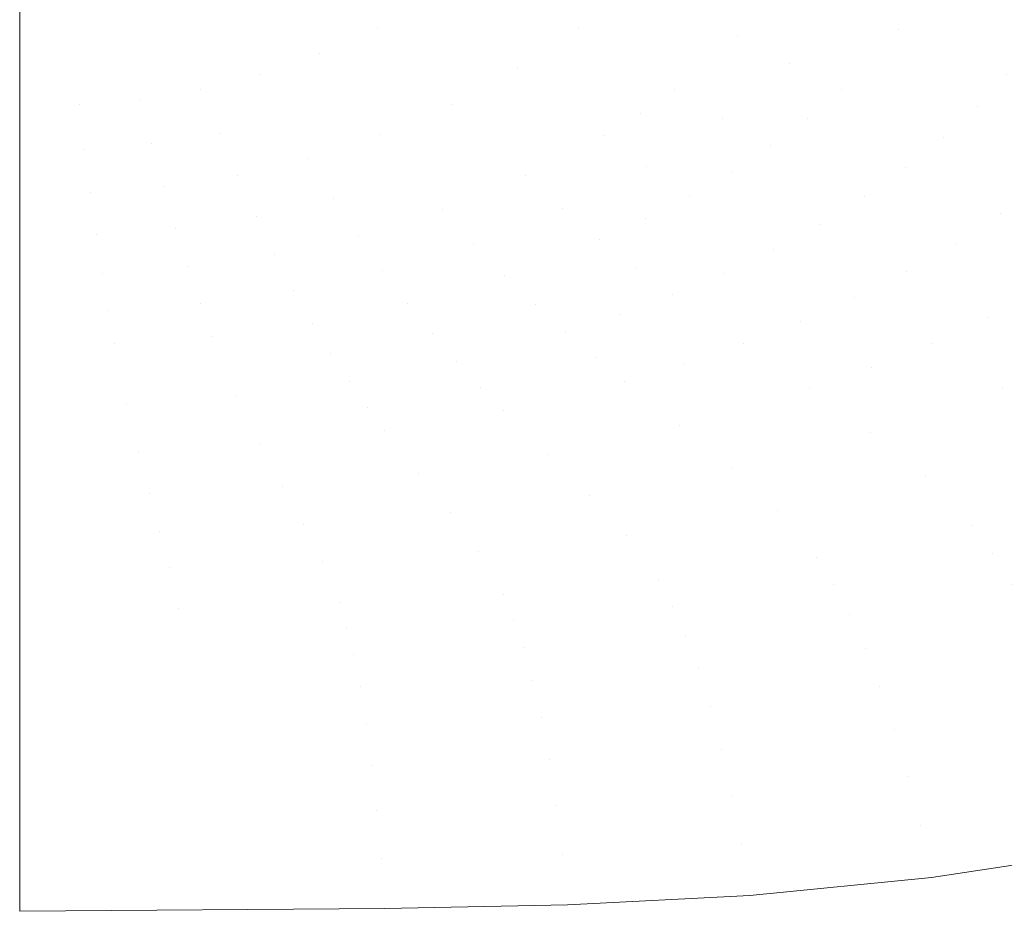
# Model space of a CAD drawing. Header units: centimetres. Extents: x -26.4 to 27.6, y -18.6 to 17.1.
# Tile 3 of 256: x 0.6 to 13.5, y -18.6 to -6.9. Entities that reach past the tile are written whole.
import ezdxf

# ---------------------------------------------------------------- set-up
doc = ezdxf.new("R2010")
doc.units = ezdxf.units.CM
doc.header["$LTSCALE"] = 2.54
doc.layers.add('Lucido design-1', color=7, linetype='Continuous')

# ---------------------------------------------------------------- blocks, each defined once
blk = doc.blocks.new('Gruppo-1')
at = {"color": 5, "linetype": 'Continuous', "lineweight": 9}
for points, invisible_edges in [([(4.91, -5.6, -261.698), (4.338, -5.943, -261.696), (5.272, -7.01, -261.358)], 11), ([(5.272, -7.01, -261.358), (5.992, -6.601, -261.364), (4.91, -5.6, -261.698)], 11), ([(7.252, -5.593, -261.378), (6.657, -6.126, -261.371), (7.899, -7.001, -260.914)], 11), ([(7.899, -7.001, -260.914), (8.606, -6.388, -260.933), (7.252, -5.593, -261.378)], 11), ([(11.186, -5.648, -260.437), (10.643, -6.405, -260.4), (12.078, -7.035, -259.721)], 11), ([(12.078, -7.035, -259.721), (12.67, -6.222, -259.782), (11.186, -5.648, -260.437)], 11), ([(9.2, -5.732, -260.953), (8.606, -6.388, -260.933), (9.97, -7.131, -260.36)], 11), ([(9.97, -7.131, -260.36), (10.643, -6.405, -260.4), (9.2, -5.732, -260.953)], 11), ([(4.338, -5.943, -261.696), (3.737, -6.229, -261.695), (4.513, -7.35, -261.353)], 11), ([(4.513, -7.35, -261.353), (5.272, -7.01, -261.358), (4.338, -5.943, -261.696)], 11), ([(6.657, -6.126, -261.371), (5.992, -6.601, -261.364), (7.101, -7.548, -260.895)], 11), ([(7.101, -7.548, -260.895), (7.899, -7.001, -260.914), (6.657, -6.126, -261.371)], 11), ([(3.737, -6.229, -261.695), (3.118, -6.456, -261.694), (3.735, -7.619, -261.349)], 11), ([(3.735, -7.619, -261.349), (4.513, -7.35, -261.353), (3.737, -6.229, -261.695)], 11), ([(12.67, -6.222, -259.782), (12.078, -7.035, -259.721), (13.488, -7.622, -258.923)], 11), ([(13.488, -7.622, -258.923), (14.129, -6.763, -259.008), (12.67, -6.222, -259.782)], 11), ([(8.606, -6.388, -260.933), (7.899, -7.001, -260.914), (9.154, -7.813, -260.319)], 11), ([(9.154, -7.813, -260.319), (9.97, -7.131, -260.36), (8.606, -6.388, -260.933)], 11), ([(10.643, -6.405, -260.4), (9.97, -7.131, -260.36), (10.652, -7.481, -260.024)], 11), ([(12.078, -7.035, -259.721), (10.643, -6.405, -260.4), (10.652, -7.481, -260.024)], 11), ([(3.118, -6.456, -261.694), (2.494, -6.625, -261.694), (2.958, -7.816, -261.347)], 11), ([(2.958, -7.816, -261.347), (3.735, -7.619, -261.349), (3.118, -6.456, -261.694)], 11), ([(2.494, -6.625, -261.694), (1.855, -6.739, -261.694), (2.159, -7.947, -261.347)], 11), ([(2.159, -7.947, -261.347), (2.958, -7.816, -261.347), (2.494, -6.625, -261.694)], 11), ([(5.992, -6.601, -261.364), (5.272, -7.01, -261.358), (6.231, -8.019, -260.878)], 11), ([(6.231, -8.019, -260.878), (7.101, -7.548, -260.895), (5.992, -6.601, -261.364)], 11), ([(0.593, -8.022, -261.356), (1.369, -8.015, -261.35), (1.22, -6.8, -261.696)], 11), ([(1.22, -6.8, -261.696), (0.593, -6.809, -261.699), (0.593, -8.022, -261.356)], 9), ([(1.855, -6.739, -261.694), (1.22, -6.8, -261.696), (1.369, -8.015, -261.35)], 11), ([(1.369, -8.015, -261.35), (2.159, -7.947, -261.347), (1.855, -6.739, -261.694)], 11), ([(5.272, -7.01, -261.358), (4.513, -7.35, -261.353), (5.31, -8.411, -260.862)], 11), ([(5.31, -8.411, -260.862), (6.231, -8.019, -260.878), (5.272, -7.01, -261.358)], 11), ([(7.899, -7.001, -260.914), (7.101, -7.548, -260.895), (8.223, -8.422, -260.279)], 11), ([(8.223, -8.422, -260.279), (8.702, -8.128, -260.299), (7.899, -7.001, -260.914)], 11), ([(8.702, -8.128, -260.299), (9.154, -7.813, -260.319), (7.899, -7.001, -260.914)], 11), ([(10.652, -7.481, -260.024), (11.329, -7.816, -259.656), (12.078, -7.035, -259.721)], 11), ([(12.078, -7.035, -259.721), (11.329, -7.816, -259.656), (12.664, -8.446, -258.832)], 11), ([(12.664, -8.446, -258.832), (13.103, -8.037, -258.878), (12.078, -7.035, -259.721)], 11), ([(13.103, -8.037, -258.878), (13.488, -7.622, -258.923), (12.078, -7.035, -259.721)], 11), ([(9.97, -7.131, -260.36), (9.154, -7.813, -260.319), (9.782, -8.193, -259.971)], 11), ([(9.782, -8.193, -259.971), (10.652, -7.481, -260.024), (9.97, -7.131, -260.36)], 11), ([(4.513, -7.35, -261.353), (3.735, -7.619, -261.349), (4.371, -8.721, -260.851)], 11), ([(4.371, -8.721, -260.851), (5.31, -8.411, -260.862), (4.513, -7.35, -261.353)], 11), ([(7.101, -7.548, -260.895), (6.231, -8.019, -260.878), (7.203, -8.947, -260.242)], 11), ([(7.203, -8.947, -260.242), (8.223, -8.422, -260.279), (7.101, -7.548, -260.895)], 11), ([(10.652, -7.481, -260.024), (9.782, -8.193, -259.971), (10.405, -8.553, -259.589)], 11), ([(10.405, -8.553, -259.589), (10.887, -8.193, -259.623), (10.652, -7.481, -260.024)], 11), ([(10.887, -8.193, -259.623), (11.329, -7.816, -259.656), (10.652, -7.481, -260.024)], 11), ([(3.735, -7.619, -261.349), (2.958, -7.816, -261.347), (3.197, -8.391, -261.117)], 11), ([(4.371, -8.721, -260.851), (3.735, -7.619, -261.349), (3.197, -8.391, -261.117)], 11), ([(13.488, -7.622, -258.923), (13.103, -8.037, -258.878), (14.436, -8.609, -257.96)], 11), ([(2.958, -7.816, -261.347), (2.159, -7.947, -261.347), (2.314, -8.53, -261.117)], 11), ([(2.314, -8.53, -261.117), (3.197, -8.391, -261.117), (2.958, -7.816, -261.347)], 11), ([(9.782, -8.193, -259.971), (9.154, -7.813, -260.319), (8.702, -8.128, -260.299)], 11), ([(11.329, -7.816, -259.656), (10.887, -8.193, -259.623), (12.172, -8.843, -258.786)], 11), ([(12.172, -8.843, -258.786), (12.664, -8.446, -258.832), (11.329, -7.816, -259.656)], 11), ([(2.159, -7.947, -261.347), (1.369, -8.015, -261.35), (1.445, -8.602, -261.121)], 11), ([(1.445, -8.602, -261.121), (2.314, -8.53, -261.117), (2.159, -7.947, -261.347)], 11), ([(0.593, -8.609, -261.129), (1.445, -8.602, -261.121), (1.369, -8.015, -261.35)], 11), ([(1.369, -8.015, -261.35), (0.593, -8.022, -261.356), (0.593, -8.609, -261.129)], 9), ([(6.231, -8.019, -260.878), (5.31, -8.411, -260.862), (6.12, -9.382, -260.209)], 11), ([(6.12, -9.382, -260.209), (7.203, -8.947, -260.242), (6.231, -8.019, -260.878)], 11), ([(13.103, -8.037, -258.878), (12.664, -8.446, -258.832), (13.955, -9.034, -257.903)], 11), ([(13.955, -9.034, -257.903), (14.436, -8.609, -257.96), (13.103, -8.037, -258.878)], 11), ([(8.702, -8.128, -260.299), (8.223, -8.422, -260.279), (8.785, -8.828, -259.919)], 11), ([(9.89, -8.893, -259.556), (8.702, -8.128, -260.299), (8.785, -8.828, -259.919)], 11), ([(8.702, -8.128, -260.299), (9.89, -8.893, -259.556), (9.782, -8.193, -259.971)], 11), ([(9.89, -8.893, -259.556), (10.405, -8.553, -259.589), (9.782, -8.193, -259.971)], 11), ([(10.887, -8.193, -259.623), (10.405, -8.553, -259.589), (11.634, -9.223, -258.739)], 11), ([(11.634, -9.223, -258.739), (12.172, -8.843, -258.786), (10.887, -8.193, -259.623)], 11), ([(3.197, -8.391, -261.117), (2.314, -8.53, -261.117), (2.472, -9.092, -260.841)], 11), ([(2.472, -9.092, -260.841), (3.438, -8.944, -260.843), (3.197, -8.391, -261.117)], 11), ([(3.197, -8.391, -261.117), (3.438, -8.944, -260.843), (4.371, -8.721, -260.851)], 11), ([(5.31, -8.411, -260.862), (4.371, -8.721, -260.851), (4.693, -9.237, -260.537)], 11), ([(6.12, -9.382, -260.209), (5.31, -8.411, -260.862), (4.693, -9.237, -260.537)], 11), ([(8.223, -8.422, -260.279), (7.203, -8.947, -260.242), (7.689, -9.374, -259.869)], 11), ([(7.689, -9.374, -259.869), (8.785, -8.828, -259.919), (8.223, -8.422, -260.279)], 11), ([(12.664, -8.446, -258.832), (12.172, -8.843, -258.786), (13.414, -9.445, -257.845)], 11), ([(13.414, -9.445, -257.845), (13.955, -9.034, -257.903), (12.664, -8.446, -258.832)], 11), ([(0.593, -9.177, -260.855), (1.522, -9.169, -260.844), (1.445, -8.602, -261.121)], 11), ([(1.445, -8.602, -261.121), (0.593, -8.609, -261.129), (0.593, -9.177, -260.855)], 9), ([(2.314, -8.53, -261.117), (1.445, -8.602, -261.121), (1.522, -9.169, -260.844)], 11), ([(1.522, -9.169, -260.844), (2.472, -9.092, -260.841), (2.314, -8.53, -261.117)], 11), ([(10.405, -8.553, -259.589), (9.89, -8.893, -259.556), (11.056, -9.58, -258.692)], 11), ([(11.056, -9.58, -258.692), (11.634, -9.223, -258.739), (10.405, -8.553, -259.589)], 11), ([(4.371, -8.721, -260.851), (3.438, -8.944, -260.843), (3.682, -9.473, -260.524)], 11), ([(3.682, -9.473, -260.524), (4.693, -9.237, -260.537), (4.371, -8.721, -260.851)], 11), ([(8.77, -9.505, -259.492), (8.785, -8.828, -259.919), (7.689, -9.374, -259.869)], 11), ([(8.77, -9.505, -259.492), (9.343, -9.211, -259.524), (8.785, -8.828, -259.919)], 11), ([(8.785, -8.828, -259.919), (9.343, -9.211, -259.524), (9.89, -8.893, -259.556)], 11), ([(12.172, -8.843, -258.786), (11.634, -9.223, -258.739), (12.82, -9.837, -257.787)], 11), ([(12.82, -9.837, -257.787), (13.414, -9.445, -257.845), (12.172, -8.843, -258.786)], 11), ([(3.438, -8.944, -260.843), (2.472, -9.092, -260.841), (2.631, -9.629, -260.519)], 11), ([(2.631, -9.629, -260.519), (3.682, -9.473, -260.524), (3.438, -8.944, -260.843)], 11), ([(7.203, -8.947, -260.242), (6.12, -9.382, -260.209), (6.525, -9.827, -259.826)], 11), ([(6.525, -9.827, -259.826), (7.689, -9.374, -259.869), (7.203, -8.947, -260.242)], 11), ([(9.89, -8.893, -259.556), (9.343, -9.211, -259.524), (10.443, -9.912, -258.647)], 11), ([(10.443, -9.912, -258.647), (11.056, -9.58, -258.692), (9.89, -8.893, -259.556)], 11), ([(2.472, -9.092, -260.841), (1.522, -9.169, -260.844), (1.599, -9.711, -260.522)], 11), ([(1.599, -9.711, -260.522), (2.631, -9.629, -260.519), (2.472, -9.092, -260.841)], 11), ([(13.955, -9.034, -257.903), (13.414, -9.445, -257.845), (14.589, -10.026, -256.813)], 11), ([(0.593, -9.719, -260.534), (1.599, -9.711, -260.522), (1.522, -9.169, -260.844)], 11), ([(1.522, -9.169, -260.844), (0.593, -9.177, -260.855), (0.593, -9.719, -260.534)], 9), ([(4.693, -9.237, -260.537), (3.682, -9.473, -260.524), (3.927, -9.973, -260.163)], 11), ([(3.927, -9.973, -260.163), (5.016, -9.726, -260.183), (4.693, -9.237, -260.537)], 11), ([(4.693, -9.237, -260.537), (5.016, -9.726, -260.183), (6.12, -9.382, -260.209)], 11), ([(9.343, -9.211, -259.524), (8.77, -9.505, -259.492), (9.798, -10.219, -258.602)], 11), ([(9.798, -10.219, -258.602), (10.443, -9.912, -258.647), (9.343, -9.211, -259.524)], 11), ([(11.634, -9.223, -258.739), (11.056, -9.58, -258.692), (12.182, -10.203, -257.729)], 11), ([(12.182, -10.203, -257.729), (12.82, -9.837, -257.787), (11.634, -9.223, -258.739)], 11), ([(6.12, -9.382, -260.209), (5.016, -9.726, -260.183), (5.339, -10.185, -259.789)], 11), ([(5.339, -10.185, -259.789), (6.525, -9.827, -259.826), (6.12, -9.382, -260.209)], 11), ([(7.689, -9.374, -259.869), (6.525, -9.827, -259.826), (6.929, -10.243, -259.406)], 11), ([(6.929, -10.243, -259.406), (8.173, -9.775, -259.462), (7.689, -9.374, -259.869)], 11), ([(7.689, -9.374, -259.869), (8.173, -9.775, -259.462), (8.77, -9.505, -259.492)], 11), ([(3.682, -9.473, -260.524), (2.631, -9.629, -260.519), (2.791, -10.136, -260.154)], 11), ([(2.791, -10.136, -260.154), (3.927, -9.973, -260.163), (3.682, -9.473, -260.524)], 11), ([(8.77, -9.505, -259.492), (8.173, -9.775, -259.462), (8.652, -10.15, -259.024)], 11), ([(9.798, -10.219, -258.602), (8.77, -9.505, -259.492), (8.652, -10.15, -259.024)], 11), ([(13.414, -9.445, -257.845), (12.82, -9.837, -257.787), (13.942, -10.424, -256.747)], 11), ([(13.942, -10.424, -256.747), (14.589, -10.026, -256.813), (13.414, -9.445, -257.845)], 11), ([(2.631, -9.629, -260.519), (1.599, -9.711, -260.522), (1.677, -10.223, -260.155)], 11), ([(1.677, -10.223, -260.155), (2.791, -10.136, -260.154), (2.631, -9.629, -260.519)], 11), ([(11.056, -9.58, -258.692), (10.443, -9.912, -258.647), (11.504, -10.543, -257.671)], 11), ([(11.504, -10.543, -257.671), (12.182, -10.203, -257.729), (11.056, -9.58, -258.692)], 11), ([(0.593, -10.233, -260.17), (1.677, -10.223, -260.155), (1.599, -9.711, -260.522)], 11), ([(1.599, -9.711, -260.522), (0.593, -9.719, -260.534), (0.593, -10.233, -260.17)], 9), ([(5.016, -9.726, -260.183), (3.927, -9.973, -260.163), (4.172, -10.441, -259.763)], 11), ([(4.172, -10.441, -259.763), (5.339, -10.185, -259.789), (5.016, -9.726, -260.183)], 11), ([(8.173, -9.775, -259.462), (6.929, -10.243, -259.406), (7.329, -10.629, -258.956)], 11), ([(7.329, -10.629, -258.956), (8.652, -10.15, -259.024), (8.173, -9.775, -259.462)], 11), ([(6.525, -9.827, -259.826), (5.339, -10.185, -259.789), (5.662, -10.612, -259.36)], 11), ([(5.662, -10.612, -259.36), (6.929, -10.243, -259.406), (6.525, -9.827, -259.826)], 11), ([(12.82, -9.837, -257.787), (12.182, -10.203, -257.729), (13.245, -10.794, -256.682)], 11), ([(13.245, -10.794, -256.682), (13.942, -10.424, -256.747), (12.82, -9.837, -257.787)], 11), ([(3.927, -9.973, -260.163), (2.791, -10.136, -260.154), (2.951, -10.611, -259.748)], 11), ([(2.951, -10.611, -259.748), (4.172, -10.441, -259.763), (3.927, -9.973, -260.163)], 11), ([(10.443, -9.912, -258.647), (9.798, -10.219, -258.602), (10.79, -10.856, -257.616)], 11), ([(10.79, -10.856, -257.616), (11.504, -10.543, -257.671), (10.443, -9.912, -258.647)], 11), ([(2.791, -10.136, -260.154), (1.677, -10.223, -260.155), (1.755, -10.701, -259.747)], 11), ([(1.755, -10.701, -259.747), (2.951, -10.611, -259.748), (2.791, -10.136, -260.154)], 11), ([(8.432, -10.757, -258.518), (8.652, -10.15, -259.024), (7.329, -10.629, -258.956)], 11), ([(8.432, -10.757, -258.518), (9.126, -10.501, -258.559), (8.652, -10.15, -259.024)], 11), ([(8.652, -10.15, -259.024), (9.126, -10.501, -258.559), (9.798, -10.219, -258.602)], 11), ([(0.593, -10.714, -259.763), (1.755, -10.701, -259.747), (1.677, -10.223, -260.155)], 11), ([(1.677, -10.223, -260.155), (0.593, -10.233, -260.17), (0.593, -10.714, -259.763)], 9), ([(5.339, -10.185, -259.789), (4.172, -10.441, -259.763), (4.416, -10.875, -259.325)], 11), ([(4.416, -10.875, -259.325), (5.662, -10.612, -259.36), (5.339, -10.185, -259.789)], 11), ([(6.929, -10.243, -259.406), (5.662, -10.612, -259.36), (5.981, -11.007, -258.899)], 11), ([(5.981, -11.007, -258.899), (7.329, -10.629, -258.956), (6.929, -10.243, -259.406)], 11), ([(9.798, -10.219, -258.602), (9.126, -10.501, -258.559), (10.045, -11.141, -257.562)], 11), ([(10.045, -11.141, -257.562), (10.79, -10.856, -257.616), (9.798, -10.219, -258.602)], 11), ([(12.182, -10.203, -257.729), (11.504, -10.543, -257.671), (12.504, -11.135, -256.618)], 11), ([(12.504, -11.135, -256.618), (13.245, -10.794, -256.682), (12.182, -10.203, -257.729)], 11), ([(4.172, -10.441, -259.763), (2.951, -10.611, -259.748), (3.11, -11.05, -259.305)], 11), ([(3.11, -11.05, -259.305), (4.416, -10.875, -259.325), (4.172, -10.441, -259.763)], 11), ([(9.126, -10.501, -258.559), (8.432, -10.757, -258.518), (9.277, -11.4, -257.51)], 11), ([(9.277, -11.4, -257.51), (10.045, -11.141, -257.562), (9.126, -10.501, -258.559)], 11), ([(11.504, -10.543, -257.671), (10.79, -10.856, -257.616), (11.725, -11.447, -256.555)], 11), ([(11.725, -11.447, -256.555), (12.504, -11.135, -256.618), (11.504, -10.543, -257.671)], 11), ([(13.942, -10.424, -256.747), (13.245, -10.794, -256.682), (14.228, -11.379, -255.572)], 11), ([(2.951, -10.611, -259.748), (1.755, -10.701, -259.747), (1.833, -11.144, -259.301)], 11), ([(1.833, -11.144, -259.301), (3.11, -11.05, -259.305), (2.951, -10.611, -259.748)], 11), ([(5.662, -10.612, -259.36), (4.416, -10.875, -259.325), (4.659, -11.273, -258.855)], 11), ([(4.659, -11.273, -258.855), (5.981, -11.007, -258.899), (5.662, -10.612, -259.36)], 11), ([(7.329, -10.629, -258.956), (5.981, -11.007, -258.899), (6.297, -11.371, -258.412)], 11), ([(6.297, -11.371, -258.412), (7.724, -10.988, -258.48), (7.329, -10.629, -258.956)], 11), ([(7.329, -10.629, -258.956), (7.724, -10.988, -258.48), (8.432, -10.757, -258.518)], 11), ([(0.593, -11.159, -259.317), (1.833, -11.144, -259.301), (1.755, -10.701, -259.747)], 11), ([(1.755, -10.701, -259.747), (0.593, -10.714, -259.763), (0.593, -11.159, -259.317)], 9), ([(8.432, -10.757, -258.518), (7.724, -10.988, -258.48), (8.112, -11.322, -257.98)], 11), ([(9.277, -11.4, -257.51), (8.432, -10.757, -258.518), (8.112, -11.322, -257.98)], 11), ([(13.245, -10.794, -256.682), (12.504, -11.135, -256.618), (13.429, -11.717, -255.505)], 11), ([(13.429, -11.717, -255.505), (14.228, -11.379, -255.572), (13.245, -10.794, -256.682)], 11), ([(4.416, -10.875, -259.325), (3.11, -11.05, -259.305), (3.426, -11.819, -258.326)], 11), ([(3.426, -11.819, -258.326), (4.659, -11.273, -258.855), (4.416, -10.875, -259.325)], 11), ([(10.79, -10.856, -257.616), (10.045, -11.141, -257.562), (10.912, -11.729, -256.494)], 11), ([(10.912, -11.729, -256.494), (11.725, -11.447, -256.555), (10.79, -10.856, -257.616)], 11), ([(3.11, -11.05, -259.305), (1.833, -11.144, -259.301), (1.988, -11.919, -258.314)], 11), ([(1.988, -11.919, -258.314), (3.426, -11.819, -258.326), (3.11, -11.05, -259.305)], 11), ([(5.981, -11.007, -258.899), (4.659, -11.273, -258.855), (4.899, -11.64, -258.359)], 11), ([(4.899, -11.64, -258.359), (6.297, -11.371, -258.412), (5.981, -11.007, -258.899)], 11), ([(7.724, -10.988, -258.48), (6.297, -11.371, -258.412), (6.608, -11.707, -257.903)], 11), ([(6.608, -11.707, -257.903), (8.112, -11.322, -257.98), (7.724, -10.988, -258.48)], 11), ([(0.593, -11.939, -258.329), (1.988, -11.919, -258.314), (1.833, -11.144, -259.301)], 11), ([(1.833, -11.144, -259.301), (0.593, -11.159, -259.317), (0.593, -11.939, -258.329)], 9), ([(9.218, -12.213, -256.379), (10.912, -11.729, -256.494), (10.045, -11.141, -257.562)], 11), ([(10.045, -11.141, -257.562), (9.277, -11.4, -257.51), (9.218, -12.213, -256.379)], 11), ([(11.713, -12.297, -255.375), (13.429, -11.717, -255.505), (12.504, -11.135, -256.618)], 11), ([(12.504, -11.135, -256.618), (11.725, -11.447, -256.555), (11.713, -12.297, -255.375)], 11), ([(3.426, -11.819, -258.326), (4.899, -11.64, -258.359), (4.659, -11.273, -258.855)], 11), ([(8.112, -11.322, -257.98), (6.608, -11.707, -257.903), (6.912, -12.016, -257.374)], 11), ([(6.912, -12.016, -257.374), (8.492, -11.632, -257.461), (8.112, -11.322, -257.98)], 11), ([(8.112, -11.322, -257.98), (8.492, -11.632, -257.461), (9.277, -11.4, -257.51)], 11), ([(6.297, -11.371, -258.412), (4.899, -11.64, -258.359), (5.135, -11.975, -257.842)], 11), ([(5.135, -11.975, -257.842), (6.608, -11.707, -257.903), (6.297, -11.371, -258.412)], 11), ([(9.277, -11.4, -257.51), (8.492, -11.632, -257.461), (9.218, -12.213, -256.379)], 11), ([(11.725, -11.447, -256.555), (10.912, -11.729, -256.494), (11.713, -12.297, -255.375)], 11), ([(14.228, -11.379, -255.572), (13.429, -11.717, -255.505), (14.255, -12.317, -254.34)], 11), ([(4.899, -11.64, -258.359), (3.426, -11.819, -258.326), (3.733, -12.459, -257.258)], 11), ([(3.733, -12.459, -257.258), (5.135, -11.975, -257.842), (4.899, -11.64, -258.359)], 11), ([(6.608, -11.707, -257.903), (5.135, -11.975, -257.842), (5.366, -12.282, -257.305)], 11), ([(5.366, -12.282, -257.305), (6.912, -12.016, -257.374), (6.608, -11.707, -257.903)], 11), ([(8.492, -11.632, -257.461), (6.912, -12.016, -257.374), (7.495, -12.587, -256.279)], 11), ([(7.495, -12.587, -256.279), (9.218, -12.213, -256.379), (8.492, -11.632, -257.461)], 11), ([(3.426, -11.819, -258.326), (1.988, -11.919, -258.314), (2.139, -12.559, -257.237)], 11), ([(2.139, -12.559, -257.237), (3.733, -12.459, -257.258), (3.426, -11.819, -258.326)], 11), ([(10.912, -11.729, -256.494), (9.218, -12.213, -256.379), (9.889, -12.763, -255.255)], 11), ([(9.889, -12.763, -255.255), (11.713, -12.297, -255.375), (10.912, -11.729, -256.494)], 11), ([(13.429, -11.717, -255.505), (11.713, -12.297, -255.375), (12.428, -12.876, -254.215)], 11), ([(12.428, -12.876, -254.215), (14.255, -12.317, -254.34), (13.429, -11.717, -255.505)], 11), ([(0.593, -12.583, -257.247), (2.139, -12.559, -257.237), (1.988, -11.919, -258.314)], 11), ([(1.988, -11.919, -258.314), (0.593, -11.939, -258.329), (0.593, -12.583, -257.247)], 9), ([(3.733, -12.459, -257.258), (5.366, -12.282, -257.305), (5.135, -11.975, -257.842)], 11), ([(6.912, -12.016, -257.374), (5.366, -12.282, -257.305), (5.809, -12.84, -256.198)], 11), ([(5.809, -12.84, -256.198), (7.495, -12.587, -256.279), (6.912, -12.016, -257.374)], 11), ([(9.218, -12.213, -256.379), (7.495, -12.587, -256.279), (8.035, -13.119, -255.149)], 11), ([(8.035, -13.119, -255.149), (9.889, -12.763, -255.255), (9.218, -12.213, -256.379)], 11), ([(5.366, -12.282, -257.305), (3.733, -12.459, -257.258), (4.026, -13.007, -256.14)], 11), ([(4.026, -13.007, -256.14), (5.809, -12.84, -256.198), (5.366, -12.282, -257.305)], 11), ([(11.713, -12.297, -255.375), (9.889, -12.763, -255.255), (10.491, -13.317, -254.099)], 11), ([(10.491, -13.317, -254.099), (12.428, -12.876, -254.215), (11.713, -12.297, -255.375)], 11), ([(14.255, -12.317, -254.34), (12.428, -12.876, -254.215), (13.039, -13.522, -253.034)], 11), ([(13.039, -13.522, -253.034), (14.962, -12.986, -253.141), (14.255, -12.317, -254.34)], 11), ([(3.733, -12.459, -257.258), (2.139, -12.559, -257.237), (2.285, -13.104, -256.109)], 11), ([(2.285, -13.104, -256.109), (4.026, -13.007, -256.14), (3.733, -12.459, -257.258)], 11), ([(0.593, -13.13, -256.111), (2.285, -13.104, -256.109), (2.139, -12.559, -257.237)], 11), ([(2.139, -12.559, -257.237), (0.593, -12.583, -257.247), (0.593, -13.13, -256.111)], 9), ([(7.495, -12.587, -256.279), (5.809, -12.84, -256.198), (6.22, -13.353, -255.061)], 11), ([(6.22, -13.353, -255.061), (8.035, -13.119, -255.149), (7.495, -12.587, -256.279)], 11), ([(5.809, -12.84, -256.198), (4.026, -13.007, -256.14), (4.3, -13.505, -254.995)], 11), ([(4.3, -13.505, -254.995), (6.22, -13.353, -255.061), (5.809, -12.84, -256.198)], 11), ([(9.889, -12.763, -255.255), (8.035, -13.119, -255.149), (8.522, -13.647, -253.995)], 11), ([(8.522, -13.647, -253.995), (10.491, -13.317, -254.099), (9.889, -12.763, -255.255)], 11), ([(12.428, -12.876, -254.215), (10.491, -13.317, -254.099), (11.007, -13.934, -252.933)], 11), ([(11.007, -13.934, -252.933), (13.039, -13.522, -253.034), (12.428, -12.876, -254.215)], 11), ([(14.962, -12.986, -253.141), (13.039, -13.522, -253.034), (13.304, -13.886, -252.447)], 11), ([(13.304, -13.886, -252.447), (15.271, -13.361, -252.541), (14.962, -12.986, -253.141)], 11), ([(0.593, -13.62, -254.95), (2.422, -13.594, -254.957), (2.285, -13.104, -256.109)], 11), ([(2.285, -13.104, -256.109), (0.593, -13.13, -256.111), (0.593, -13.62, -254.95)], 9), ([(4.026, -13.007, -256.14), (2.285, -13.104, -256.109), (2.422, -13.594, -254.957)], 11), ([(2.422, -13.594, -254.957), (4.3, -13.505, -254.995), (4.026, -13.007, -256.14)], 11), ([(8.035, -13.119, -255.149), (6.22, -13.353, -255.061), (6.59, -13.856, -253.907)], 11), ([(6.59, -13.856, -253.907), (8.522, -13.647, -253.995), (8.035, -13.119, -255.149)], 11), ([(6.22, -13.353, -255.061), (4.3, -13.505, -254.995), (4.55, -13.987, -253.839)], 11), ([(4.55, -13.987, -253.839), (6.59, -13.856, -253.907), (6.22, -13.353, -255.061)], 11), ([(10.491, -13.317, -254.099), (8.522, -13.647, -253.995), (8.943, -14.237, -252.842)], 11), ([(8.943, -14.237, -252.842), (11.007, -13.934, -252.933), (10.491, -13.317, -254.099)], 11), ([(15.271, -13.361, -252.541), (13.304, -13.886, -252.447), (13.551, -14.29, -251.879)], 11), ([(4.3, -13.505, -254.995), (2.422, -13.594, -254.957), (2.549, -14.066, -253.796)], 11), ([(2.549, -14.066, -253.796), (4.55, -13.987, -253.839), (4.3, -13.505, -254.995)], 11), ([(0.593, -14.092, -253.781), (2.549, -14.066, -253.796), (2.422, -13.594, -254.957)], 11), ([(2.422, -13.594, -254.957), (0.593, -13.62, -254.95), (0.593, -14.092, -253.781)], 9), ([(13.039, -13.522, -253.034), (11.007, -13.934, -252.933), (11.233, -14.285, -252.358)], 11), ([(11.233, -14.285, -252.358), (13.304, -13.886, -252.447), (13.039, -13.522, -253.034)], 11), ([(8.522, -13.647, -253.995), (6.59, -13.856, -253.907), (6.91, -14.42, -252.764)], 11), ([(6.91, -14.42, -252.764), (8.943, -14.237, -252.842), (8.522, -13.647, -253.995)], 11), ([(6.59, -13.856, -253.907), (4.55, -13.987, -253.839), (4.771, -14.53, -252.702)], 11), ([(4.771, -14.53, -252.702), (6.91, -14.42, -252.764), (6.59, -13.856, -253.907)], 11), ([(13.304, -13.886, -252.447), (11.233, -14.285, -252.358), (11.442, -14.677, -251.805)], 11), ([(11.442, -14.677, -251.805), (13.551, -14.29, -251.879), (13.304, -13.886, -252.447)], 11), ([(4.55, -13.987, -253.839), (2.549, -14.066, -253.796), (2.663, -14.597, -252.659)], 11), ([(2.663, -14.597, -252.659), (4.771, -14.53, -252.702), (4.55, -13.987, -253.839)], 11), ([(11.007, -13.934, -252.933), (8.943, -14.237, -252.842), (9.128, -14.575, -252.278)], 11), ([(9.128, -14.575, -252.278), (11.233, -14.285, -252.358), (11.007, -13.934, -252.933)], 11), ([(0.593, -14.622, -252.639), (2.663, -14.597, -252.659), (2.549, -14.066, -253.796)], 11), ([(2.549, -14.066, -253.796), (0.593, -14.092, -253.781), (0.593, -14.622, -252.639)], 9), ([(8.943, -14.237, -252.842), (6.91, -14.42, -252.764), (7.05, -14.745, -252.208)], 11), ([(7.05, -14.745, -252.208), (9.128, -14.575, -252.278), (8.943, -14.237, -252.842)], 11), ([(11.233, -14.285, -252.358), (9.128, -14.575, -252.278), (9.299, -14.955, -251.736)], 11), ([(9.299, -14.955, -251.736), (11.442, -14.677, -251.805), (11.233, -14.285, -252.358)], 11), ([(13.551, -14.29, -251.879), (11.442, -14.677, -251.805), (11.64, -15.121, -251.29)], 11), ([(11.64, -15.121, -251.29), (13.787, -14.743, -251.349), (13.551, -14.29, -251.879)], 11), ([(4.869, -14.846, -252.152), (4.771, -14.53, -252.702), (2.663, -14.597, -252.659)], 11), ([(6.91, -14.42, -252.764), (4.771, -14.53, -252.702), (4.869, -14.846, -252.152)], 11), ([(4.869, -14.846, -252.152), (7.05, -14.745, -252.208), (6.91, -14.42, -252.764)], 11), ([(2.663, -14.597, -252.659), (0.593, -14.933, -252.091), (4.869, -14.846, -252.152)], 11), ([(2.663, -14.597, -252.659), (0.593, -14.622, -252.639), (0.593, -14.933, -252.091)], 9), ([(9.128, -14.575, -252.278), (7.05, -14.745, -252.208), (7.179, -15.115, -251.677)], 11), ([(7.179, -15.115, -251.677), (9.299, -14.955, -251.736), (9.128, -14.575, -252.278)], 11), ([(7.05, -14.745, -252.208), (4.869, -14.846, -252.152), (4.96, -15.206, -251.628)], 11), ([(4.96, -15.206, -251.628), (7.179, -15.115, -251.677), (7.05, -14.745, -252.208)], 11), ([(11.442, -14.677, -251.805), (9.299, -14.955, -251.736), (9.46, -15.389, -251.235)], 11), ([(9.46, -15.389, -251.235), (11.64, -15.121, -251.29), (11.442, -14.677, -251.805)], 11), ([(13.787, -14.743, -251.349), (11.64, -15.121, -251.29), (11.832, -15.624, -250.838)], 11), ([(11.832, -15.624, -250.838), (14.019, -15.253, -250.882), (13.787, -14.743, -251.349)], 11), ([(0.593, -15.29, -251.571), (4.96, -15.206, -251.628), (4.869, -14.846, -252.152)], 11), ([(4.869, -14.846, -252.152), (0.593, -14.933, -252.091), (0.593, -15.29, -251.571)], 9), ([(9.299, -14.955, -251.736), (7.179, -15.115, -251.677), (7.298, -15.54, -251.187)], 11), ([(7.298, -15.54, -251.187), (9.46, -15.389, -251.235), (9.299, -14.955, -251.736)], 11), ([(7.179, -15.115, -251.677), (4.96, -15.206, -251.628), (5.045, -15.624, -251.147)], 11), ([(5.045, -15.624, -251.147), (7.298, -15.54, -251.187), (7.179, -15.115, -251.677)], 11), ([(11.64, -15.121, -251.29), (9.46, -15.389, -251.235), (9.614, -15.885, -250.797)], 11), ([(9.614, -15.885, -250.797), (11.832, -15.624, -250.838), (11.64, -15.121, -251.29)], 11), ([(0.593, -15.705, -251.098), (5.045, -15.624, -251.147), (4.96, -15.206, -251.628)], 11), ([(4.96, -15.206, -251.628), (0.593, -15.29, -251.571), (0.593, -15.705, -251.098)], 9), ([(14.019, -15.253, -250.882), (11.832, -15.624, -250.838), (12.019, -16.186, -250.471)], 11), ([(12.019, -16.186, -250.471), (14.248, -15.82, -250.5), (14.019, -15.253, -250.882)], 11), ([(9.46, -15.389, -251.235), (7.298, -15.54, -251.187), (7.409, -16.03, -250.761)], 11), ([(7.409, -16.03, -250.761), (9.614, -15.885, -250.797), (9.46, -15.389, -251.235)], 11), ([(7.298, -15.54, -251.187), (5.045, -15.624, -251.147), (5.123, -16.108, -250.73)], 11), ([(5.123, -16.108, -250.73), (7.409, -16.03, -250.761), (7.298, -15.54, -251.187)], 11), ([(0.593, -16.186, -250.692), (5.123, -16.108, -250.73), (5.045, -15.624, -251.147)], 11), ([(5.045, -15.624, -251.147), (0.593, -15.705, -251.098), (0.593, -16.186, -250.692)], 9), ([(11.832, -15.624, -250.838), (9.614, -15.885, -250.797), (9.761, -16.442, -250.443)], 11), ([(9.761, -16.442, -250.443), (12.019, -16.186, -250.471), (11.832, -15.624, -250.838)], 11), ([(14.248, -15.82, -250.5), (12.019, -16.186, -250.471), (12.197, -16.797, -250.2)], 11), ([(12.197, -16.797, -250.2), (14.47, -16.434, -250.217), (14.248, -15.82, -250.5)], 11), ([(9.614, -15.885, -250.797), (7.409, -16.03, -250.761), (7.511, -16.582, -250.419)], 11), ([(7.511, -16.582, -250.419), (9.761, -16.442, -250.443), (9.614, -15.885, -250.797)], 11), ([(7.409, -16.03, -250.761), (5.123, -16.108, -250.73), (5.195, -16.654, -250.399)], 11), ([(5.195, -16.654, -250.399), (7.511, -16.582, -250.419), (7.409, -16.03, -250.761)], 11), ([(0.593, -16.729, -250.373), (5.195, -16.654, -250.399), (5.123, -16.108, -250.73)], 11), ([(5.123, -16.108, -250.73), (0.593, -16.186, -250.692), (0.593, -16.729, -250.373)], 9), ([(12.019, -16.186, -250.471), (9.761, -16.442, -250.443), (9.899, -17.048, -250.185)], 11), ([(9.899, -17.048, -250.185), (12.197, -16.797, -250.2), (12.019, -16.186, -250.471)], 11), ([(9.761, -16.442, -250.443), (7.511, -16.582, -250.419), (7.604, -17.183, -250.172)], 11), ([(7.604, -17.183, -250.172), (9.899, -17.048, -250.185), (9.761, -16.442, -250.443)], 11), ([(14.47, -16.434, -250.217), (12.197, -16.797, -250.2), (12.361, -17.445, -250.034)], 11), ([(12.361, -17.445, -250.034), (14.678, -17.085, -250.04), (14.47, -16.434, -250.217)], 11), ([(7.511, -16.582, -250.419), (5.195, -16.654, -250.399), (5.261, -17.249, -250.161)], 11), ([(5.261, -17.249, -250.161), (7.604, -17.183, -250.172), (7.511, -16.582, -250.419)], 11), ([(0.593, -17.316, -250.146), (5.261, -17.249, -250.161), (5.195, -16.654, -250.399)], 11), ([(5.195, -16.654, -250.399), (0.593, -16.729, -250.373), (0.593, -17.316, -250.146)], 9), ([(12.197, -16.797, -250.2), (9.899, -17.048, -250.185), (10.024, -17.69, -250.029)], 11), ([(10.024, -17.69, -250.029), (12.361, -17.445, -250.034), (12.197, -16.797, -250.2)], 11), ([(9.899, -17.048, -250.185), (7.604, -17.183, -250.172), (7.684, -17.819, -250.024)], 11), ([(7.684, -17.819, -250.024), (10.024, -17.69, -250.029), (9.899, -17.048, -250.185)], 11), ([(14.678, -17.085, -250.04), (12.361, -17.445, -250.034), (12.506, -18.119, -249.989)], 11), ([(12.506, -18.119, -249.989), (14.865, -17.765, -249.989), (14.678, -17.085, -250.04)], 10), ([(7.604, -17.183, -250.172), (5.261, -17.249, -250.161), (5.317, -17.876, -250.021)], 11), ([(5.317, -17.876, -250.021), (7.684, -17.819, -250.024), (7.604, -17.183, -250.172)], 11), ([(0.593, -17.932, -250.016), (5.317, -17.876, -250.021), (5.261, -17.249, -250.161)], 11), ([(5.261, -17.249, -250.161), (0.593, -17.316, -250.146), (0.593, -17.932, -250.016)], 9), ([(12.361, -17.445, -250.034), (10.024, -17.69, -250.029), (10.132, -18.356, -249.989)], 11), ([(10.132, -18.356, -249.989), (12.506, -18.119, -249.989), (12.361, -17.445, -250.034)], 10), ([(10.024, -17.69, -250.029), (7.684, -17.819, -250.024), (7.75, -18.476, -249.989)], 11), ([(7.75, -18.476, -249.989), (10.132, -18.356, -249.989), (10.024, -17.69, -250.029)], 10), ([(0.593, -18.561, -249.989), (5.364, -18.523, -249.989), (5.317, -17.876, -250.021)], 10), ([(5.317, -17.876, -250.021), (0.593, -17.932, -250.016), (0.593, -18.561, -249.989)], 9), ([(7.684, -17.819, -250.024), (5.317, -17.876, -250.021), (5.364, -18.523, -249.989)], 11), ([(5.364, -18.523, -249.989), (7.75, -18.476, -249.989), (7.684, -17.819, -250.024)], 10)]:
    blk.add_3dface(points, dxfattribs=dict(at, invisible_edges=invisible_edges))
blk = doc.blocks.new('Gruppo-2-1')
at = {"color": 5}
blk.add_blockref('Gruppo-1', (0, 0), dxfattribs=at)

msp = doc.modelspace()

# ---------------------------------------------------------------- block references
at = {"layer": 'Lucido design-1', "color": 7}
msp.add_blockref('Gruppo-2-1', (0, 0), dxfattribs=at)

doc.saveas('drawing.dxf')
